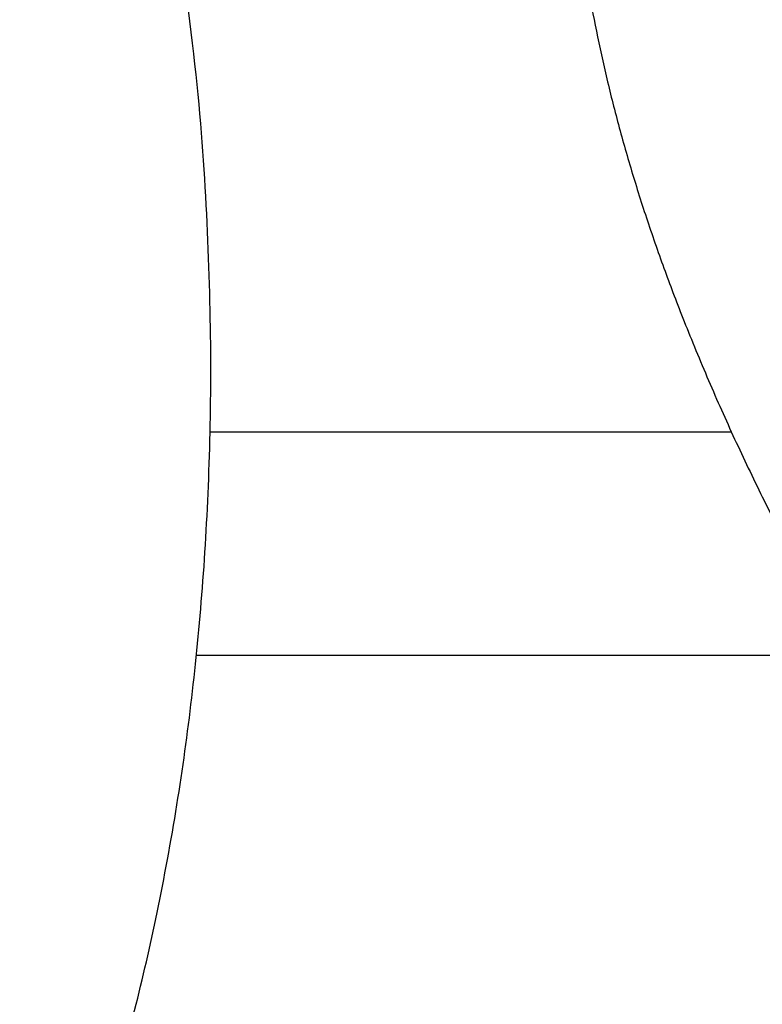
# Model space of a CAD drawing. Header units: inches. Extents: x 18 to 846, y -67 to 561.
# Tile 213 of 256: x 132.926 to 133.584, y 311.774 to 312.646. Entities that reach past the tile are written whole.
import ezdxf

# ---------------------------------------------------------------- set-up
doc = ezdxf.new("R2010")
doc.units = ezdxf.units.IN
doc.header["$LTSCALE"] = 24
doc.header["$MEASUREMENT"] = 0
doc.layers.add('Visible (ANSI)', color=7, linetype='Continuous', lineweight=30)

msp = doc.modelspace()

# ---------------------------------------------------------------- linework, layer by layer
at = {"layer": 'Visible (ANSI)'}
for p, q in [((133.09479, 312.28099), (133.55658, 312.28099)), ((133.66054, 312.08287), (133.08266, 312.08287))]:
    msp.add_line(p, q, dxfattribs=at)
for points, knots in [([(133.08223, 316.3428), (132.72895, 316.69767), (132.61272, 316.75078), (132.36072, 316.9529), (131.79911, 317.21869), (131.31502, 317.36275), (130.96493, 317.43137), (130.45359, 317.46819), (130.07341, 317.44683), (129.82556, 317.4154), (129.24677, 317.29402), (128.28293, 316.74577), (127.88666, 316.0694), (127.6997, 315.44994), (127.67492, 314.69156), (127.94702, 314.0201), (128.24548, 313.58348), (129.0967, 313.04228), (129.48882, 312.90944), (130.18332, 312.68513), (130.60026, 312.49572), (130.74795, 312.4027), (130.85314, 312.3198), (130.88169, 312.15026), (130.83709, 312.00489), (130.6852, 311.85894), (130.23694, 311.78993), (130.00411, 311.85155), (129.64585, 311.96526), (129.21629, 312.16657), (128.85648, 312.44401), (128.68677, 312.64631), (128.48192, 312.86056)], [0, 0, 0, 0, 0, 0.074085, 0.10269, 0.133689, 0.16679, 0.198605, 0.227525, 0.257011, 0.291036, 0.329253, 0.371353, 0.415239, 0.455898, 0.494781, 0.535382, 0.575034, 0.615343, 0.653819, 0.685392, 0.711703, 0.732004, 0.749282, 0.767325, 0.789255, 0.813362, 0.840082, 0.86874, 0.896879, 0.925496, 1, 1, 1, 1, 1]), ([(127.3164, 311.14216), (127.64007, 310.89897), (127.90319, 310.43779), (129.20505, 309.93745), (130.06674, 309.80996), (131.07829, 309.87715), (131.75373, 310.18762), (132.50247, 310.62757), (132.97757, 311.49177), (133.07728, 311.94934), (133.11764, 312.37848), (133.04277, 313.15265), (132.51984, 313.9143), (132.06049, 314.18947), (131.74609, 314.39947), (131.0133, 314.64773), (130.67964, 314.78306), (130.25955, 314.93587), (130.12772, 315.0128), (129.95565, 315.11294), (129.9213, 315.25579), (129.9406, 315.35736), (130.00189, 315.46046), (130.17478, 315.52419), (130.41525, 315.55949), (130.59488, 315.55717), (131.02427, 315.45628), (131.48586, 315.23711), (131.74767, 314.99286), (131.9489, 314.77211), (132.05747, 314.66552)], [0, 0, 0, 0, 0, 0.107991, 0.154721, 0.201249, 0.247092, 0.294045, 0.337268, 0.377117, 0.415859, 0.454911, 0.494638, 0.534662, 0.574373, 0.610521, 0.645386, 0.677292, 0.703632, 0.725706, 0.744086, 0.761302, 0.778538, 0.797356, 0.818035, 0.842792, 0.870677, 0.899937, 0.930619, 1, 1, 1, 1, 1]), ([(133.40486, 312.94828), (133.41209, 312.84594), (133.40673, 312.62924), (133.54134, 312.27058), (133.76996, 311.88663), (134.17863, 311.54878), (134.66245, 311.36369), (134.88843, 311.36057), (135.15512, 311.35853)], [-1, -1, -1, -1, -1, -0.731413, -0.604115, -0.468846, -0.333858, 0, 0, 0, 0, 0])]:
    msp.add_open_spline(points, degree=4, knots=knots, dxfattribs=at)

doc.saveas('drawing.dxf')
